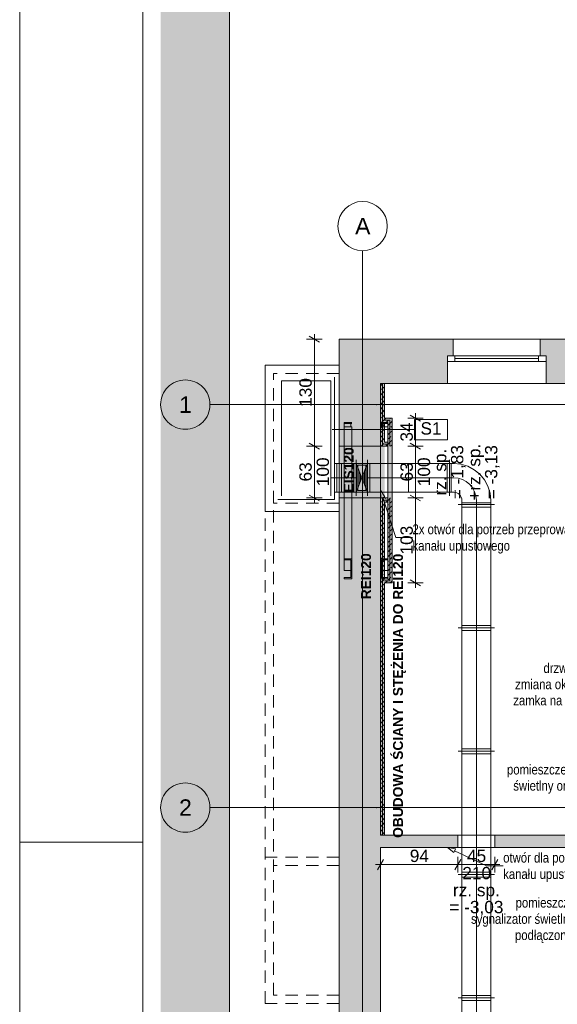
# Paper-space layout 'A-29. RZUT - PIĘTRO -1' of a CAD drawing. Header units: millimetres. Extents: x 0 to 950, y 0 to 750.
# Tile 6 of 28: x 0 to 131, y 258 to 497. Entities that reach past the tile are written whole.
import ezdxf
from ezdxf.xclip import XClip

# ---------------------------------------------------------------- set-up
doc = ezdxf.new("R2010")
doc.units = ezdxf.units.MM
doc.header["$MEASUREMENT"] = 0
doc.header["$XCLIPFRAME"] = 0
for name, pattern in [('ACAD_ISO02W100', [15, 12, -3]), ('DASHDOT', [254, 127, -63.5, 0, -63.5]), ('DASHDOTX2', [1000, 500, -250, 0, -250]), ('Przer. długie kreski', [2.5, 1.5, -1]), ('PRZERYWANA_DU_A', [550, 350, -200])]:
    doc.linetypes.add(name, pattern=pattern)
for name, color, linetype, lineweight in [('0_Nr_pióra__2', 8, 'Continuous', 13), ('A_Arkusz_Nr_pióra__1', 7, 'Continuous', 20), ('A_wymiary_Nr_pióra__1', 7, 'Continuous', 20), ('A_wymiary_Nr_pióra__2', 8, 'Continuous', 13), ('A_ściany proj_Nr_pióra__1', 7, 'Continuous', 20), ('A_ściany proj_Nr_pióra__2', 8, 'Continuous', 13), ('A_ściany_Nr_pióra__1', 7, 'Continuous', 20)]:
    doc.layers.add(name, color=color, linetype=linetype, lineweight=lineweight)
for name, color, linetype, lineweight, true_color in [('A_Arkusz_Nr_pióra__237', 7, 'Continuous', 5, 0x343434), ('A_konstrukcja stalowa_Nr_pióra__10', 7, 'Continuous', 13, 0x4b4b4b), ('A_konstrukcja stalowa_Nr_pióra__20', 252, 'Continuous', 5, 0x696969), ('A_opis ścian_Nr_pióra__19', 7, 'Continuous', 5, 0x191919), ('A_opis_Nr_pióra__10', 7, 'Continuous', 13, 0x4b4b4b), ('A_opis_Nr_pióra__255', 7, 'Continuous', 15, 0x242424), ('A_opis_Nr_pióra__8', 7, 'Continuous', 13, 0x4c4c4c), ('A_osie_Nr_pióra__16', 7, 'Continuous', 5, 0x0f0f0f), ('A_osie_Nr_pióra__76', 7, 'Continuous', 5, 0x2d2d2d), ('A_ppoż proj_Nr_pióra__8', 7, 'Continuous', 13, 0x4c4c4c), ('A_sanitarne_Nr_pióra__6', 7, 'Continuous', 13, 0xa9a9a9), ('A_ściany proj_Nr_pióra__10', 7, 'Continuous', 13, 0x4b4b4b), ('A_ściany proj_Nr_pióra__26', 7, 'Continuous', 5, 0x0f0f0f), ('A_ściany_Nr_pióra__10', 7, 'Continuous', 13, 0x4b4b4b), ('Okna Archicada_Nr_pióra__19', 7, 'Continuous', 5, 0x191919)]:
    doc.layers.add(name, color=color, linetype=linetype, lineweight=lineweight, true_color=true_color)
for name, color, linetype in [('A_konstrukcja stalowa', 7, 'Continuous'), ('A_podrys', 7, 'Continuous'), ('A_ppoż proj', 7, 'Continuous'), ('A_ściany', 7, 'Continuous'), ('A_ściany proj', 7, 'Continuous')]:
    doc.layers.add(name, color=color, linetype=linetype)
doc.styles.add('STYL_AUTOMATYCZNY_1', font='arial.ttf')
doc.styles.add('STYL_AUTOMATYCZNY_2', font='ARIALN.TTF')
doc.styles.add('STYL_AUTOMATYCZNY_3', font='arial.ttf')
doc.styles.add('STYL_AUTOMATYCZNY_5', font='arial.ttf')
pattern_1 = [(45, (-3203.2107, -656.723), (-3.232892, 3.232892), []), (45, (-3204.2883, -655.645), (-3.232892, 3.232892), [])]
pattern_2 = [(45, (-3203.2107, -656.7228), (-1.1404925, 1.1404925), []), (45, (-3202.0702, -656.7228), (-1.1404925, 1.1404925), [0.80646, -0.40322])]

# ---------------------------------------------------------------- blocks, each defined once
blk = doc.blocks.new('Rysunek_2_2', base_point=(-3203.21, -656.72))
at = {"linetype": 'Continuous', "lineweight": 0, "true_color": 0x484848}
blk.add_hatch(color=251, dxfattribs=at).paths.add_polyline_path([(51.04, 519.05), (34.27, 519.05), (34.27, 101.43), (51.04, 101.43)])
at = {"layer": 'A_konstrukcja stalowa', "linetype": 'Continuous', "lineweight": 0, "true_color": 0x4b4b4b}
h = blk.add_hatch(dxfattribs=at)
h.set_pattern_fill('steel_0002', color=251, style=0, pattern_type=2)
h.set_pattern_definition(pattern_1)
h.paths.add_polyline_path([(78.93, 361.1), (80.73, 361.1), (80.73, 365.9), (78.93, 365.9), (78.93, 365.65), (80.48, 365.65), (80.48, 361.35), (78.93, 361.35)])
h = blk.add_hatch(dxfattribs=at)
h.set_pattern_fill('steel_0002', color=251, style=0, pattern_type=2)
h.set_pattern_definition(pattern_1)
h.paths.add_polyline_path([(89.53, 361.1), (89.53, 361.35), (87.98, 361.35), (87.98, 365.65), (89.53, 365.65), (89.53, 365.9), (87.73, 365.9), (87.73, 361.1)])
at = {"layer": 'A_ppoż proj', "linetype": 'Continuous', "lineweight": 0, "true_color": 0x121212}
h = blk.add_hatch(color=250, dxfattribs=at)
h.paths.add_polyline_path([(87.73, 393.33), (77.64, 393.33), (77.64, 380.73), (87.73, 380.73), (87.73, 298.75), (88.73, 298.75), (88.73, 360.1), (90.53, 360.1), (90.53, 380.73), (88.73, 380.73), (88.73, 393.33), (89.53, 393.33), (90.53, 393.33), (90.53, 400.12), (88.73, 400.12), (88.73, 408.53), (87.73, 408.53)])
h.paths.add_polyline_path([(88.73, 379.73), (89.53, 379.73), (89.53, 361.1), (88.73, 361.1)], flags=0)
h.paths.add_polyline_path([(88.73, 399.12), (89.53, 399.12), (89.53, 394.33), (88.73, 394.33)], flags=0)
at = {"layer": 'A_ppoż proj', "linetype": 'Continuous', "lineweight": 0, "true_color": 0x161616}
blk.add_hatch(color=250, dxfattribs=at).paths.add_polyline_path([(89.53, 393.33), (89.53, 380.73), (90.53, 380.73), (90.53, 393.33)])
at = {"layer": 'A_ściany', "linetype": 'Continuous', "lineweight": 0, "true_color": 0x000000}
for points in [[(77.64, 419.33), (77.64, 393.33), (85.13, 393.33), (87.73, 393.33), (87.73, 408.53)], [(103.98, 408.53), (103.98, 415.33), (105.38, 415.33), (105.38, 419.33), (77.64, 419.33), (87.73, 408.53)], [(170.18, 408.53), (170.18, 415.33), (171.58, 415.33), (171.58, 419.33), (126.58, 419.33), (126.58, 415.33), (127.98, 415.33), (127.98, 408.53)], [(77.64, 164.4), (87.73, 164.4), (87.73, 380.73), (85.13, 380.73), (77.64, 380.73)], [(87.73, 298.75), (87.73, 295.75), (106.55, 295.75), (106.55, 298.35), (106.55, 298.75)], [(115.55, 298.75), (115.55, 298.35), (115.55, 295.75), (183.63, 295.75), (183.63, 298.75)]]:
    blk.add_hatch(color=18, dxfattribs=at).paths.add_polyline_path(points)
at = {"layer": 'A_ściany proj', "linetype": 'Continuous', "lineweight": 0, "true_color": 0x4b4b4b}
h = blk.add_hatch(dxfattribs=at)
h.set_pattern_fill('FP_65_0002', color=251, style=0, pattern_type=2)
h.set_pattern_definition(pattern_2)
h.paths.add_polyline_path([(87.73, 408.53), (87.73, 393.33), (88.23, 393.33), (88.23, 408.53)])
h = blk.add_hatch(dxfattribs=at)
h.set_pattern_fill('FP_65_0002', color=251, style=0, pattern_type=2)
h.set_pattern_definition(pattern_2)
h.paths.add_polyline_path([(88.73, 399.62), (88.73, 408.53), (88.23, 408.53), (88.23, 399.62)])
h = blk.add_hatch(dxfattribs=at)
h.set_pattern_fill('FP_65_0002', color=251, style=0, pattern_type=2)
h.set_pattern_definition(pattern_2)
h.paths.add_polyline_path([(90.53, 400.12), (88.73, 400.12), (88.73, 399.62), (90.03, 399.62)])
h = blk.add_hatch(dxfattribs=at)
h.set_pattern_fill('FP_65_0002', color=251, style=0, pattern_type=2)
h.set_pattern_definition(pattern_2)
h.paths.add_polyline_path([(90.53, 393.33), (90.53, 400.12), (90.03, 399.62), (90.03, 393.33)])
h = blk.add_hatch(dxfattribs=at)
h.set_pattern_fill('FP_65_0002', color=251, style=0, pattern_type=2)
h.set_pattern_definition(pattern_2)
h.paths.add_polyline_path([(88.23, 399.62), (88.23, 399.12), (88.73, 399.12), (88.73, 399.62)])
h = blk.add_hatch(dxfattribs=at)
h.set_pattern_fill('FP_65_0002', color=251, style=0, pattern_type=2)
h.set_pattern_definition(pattern_2)
h.paths.add_polyline_path([(88.23, 399.12), (88.23, 393.83), (88.73, 393.83), (88.73, 399.12)])
h = blk.add_hatch(dxfattribs=at)
h.set_pattern_fill('FP_65_0002', color=251, style=0, pattern_type=2)
h.set_pattern_definition(pattern_2)
h.paths.add_polyline_path([(88.73, 399.12), (89.53, 399.12), (90.03, 399.62), (88.73, 399.62)])
h = blk.add_hatch(dxfattribs=at)
h.set_pattern_fill('FP_65_0002', color=251, style=0, pattern_type=2)
h.set_pattern_definition(pattern_2)
h.paths.add_polyline_path([(90.03, 393.83), (90.03, 399.62), (89.53, 399.12), (89.53, 393.83)])
h = blk.add_hatch(dxfattribs=at)
h.set_pattern_fill('FP_65_0002', color=251, style=0, pattern_type=2)
h.set_pattern_definition(pattern_2)
h.paths.add_polyline_path([(88.23, 393.83), (88.23, 393.33), (88.73, 393.33), (88.73, 393.83)])
h = blk.add_hatch(dxfattribs=at)
h.set_pattern_fill('FP_65_0002', color=251, style=0, pattern_type=2)
h.set_pattern_definition(pattern_2)
h.paths.add_polyline_path([(89.53, 394.33), (88.73, 394.33), (88.73, 393.83), (89.53, 393.83)])
h = blk.add_hatch(dxfattribs=at)
h.set_pattern_fill('FP_65_0002', color=251, style=0, pattern_type=2)
h.set_pattern_definition(pattern_2)
h.paths.add_polyline_path([(88.73, 393.33), (89.53, 393.33), (89.53, 393.83), (88.73, 393.83)])
h = blk.add_hatch(dxfattribs=at)
h.set_pattern_fill('FP_65_0002', color=251, style=0, pattern_type=2)
h.set_pattern_definition(pattern_2)
h.paths.add_polyline_path([(89.53, 393.83), (89.53, 393.33), (90.03, 393.33), (90.03, 393.83)])
h = blk.add_hatch(dxfattribs=at)
h.set_pattern_fill('FP_65_0002', color=251, style=0, pattern_type=2)
h.set_pattern_definition(pattern_2)
h.paths.add_polyline_path([(87.73, 380.73), (87.73, 298.75), (88.23, 298.75), (88.23, 380.73)])
h = blk.add_hatch(dxfattribs=at)
h.set_pattern_fill('FP_65_0002', color=251, style=0, pattern_type=2)
h.set_pattern_definition(pattern_2)
h.paths.add_polyline_path([(88.73, 380.23), (88.73, 380.73), (88.23, 380.73), (88.23, 380.23)])
h = blk.add_hatch(dxfattribs=at)
h.set_pattern_fill('FP_65_0002', color=251, style=0, pattern_type=2)
h.set_pattern_definition(pattern_2)
h.paths.add_polyline_path([(88.23, 380.23), (88.23, 379.73), (88.73, 379.73), (88.73, 380.23)])
h = blk.add_hatch(dxfattribs=at)
h.set_pattern_fill('FP_65_0002', color=251, style=0, pattern_type=2)
h.set_pattern_definition(pattern_2)
h.paths.add_polyline_path([(88.23, 379.73), (88.23, 360.6), (88.73, 360.6), (88.73, 379.73)])
h = blk.add_hatch(dxfattribs=at)
h.set_pattern_fill('FP_65_0002', color=251, style=0, pattern_type=2)
h.set_pattern_definition(pattern_2)
h.paths.add_polyline_path([(89.53, 380.73), (88.73, 380.73), (88.73, 380.23), (89.53, 380.23)])
h = blk.add_hatch(dxfattribs=at)
h.set_pattern_fill('FP_65_0002', color=251, style=0, pattern_type=2)
h.set_pattern_definition(pattern_2)
h.paths.add_polyline_path([(88.73, 379.73), (89.53, 379.73), (89.53, 380.23), (88.73, 380.23)])
h = blk.add_hatch(dxfattribs=at)
h.set_pattern_fill('FP_65_0002', color=251, style=0, pattern_type=2)
h.set_pattern_definition(pattern_2)
h.paths.add_polyline_path([(90.03, 380.23), (90.03, 380.73), (89.53, 380.73), (89.53, 380.23)])
h = blk.add_hatch(dxfattribs=at)
h.set_pattern_fill('FP_65_0002', color=251, style=0, pattern_type=2)
h.set_pattern_definition(pattern_2)
h.paths.add_polyline_path([(89.53, 380.23), (89.53, 379.73), (90.03, 379.73), (90.03, 380.23)])
h = blk.add_hatch(dxfattribs=at)
h.set_pattern_fill('FP_65_0002', color=251, style=0, pattern_type=2)
h.set_pattern_definition(pattern_2)
h.paths.add_polyline_path([(89.53, 379.73), (89.53, 361.1), (90.03, 360.6), (90.03, 379.73)])
h = blk.add_hatch(dxfattribs=at)
h.set_pattern_fill('FP_65_0002', color=251, style=0, pattern_type=2)
h.set_pattern_definition(pattern_2)
h.paths.add_polyline_path([(90.53, 360.1), (90.53, 380.73), (90.03, 380.73), (90.03, 360.6)])
h = blk.add_hatch(dxfattribs=at)
h.set_pattern_fill('FP_65_0002', color=251, style=0, pattern_type=2)
h.set_pattern_definition(pattern_2)
h.paths.add_polyline_path([(88.23, 360.6), (88.23, 360.1), (88.73, 360.1), (88.73, 360.6)])
h = blk.add_hatch(dxfattribs=at)
h.set_pattern_fill('FP_65_0002', color=251, style=0, pattern_type=2)
h.set_pattern_definition(pattern_2)
h.paths.add_polyline_path([(88.23, 360.1), (88.23, 298.75), (88.73, 298.75), (88.73, 360.1)])
h = blk.add_hatch(dxfattribs=at)
h.set_pattern_fill('FP_65_0002', color=251, style=0, pattern_type=2)
h.set_pattern_definition(pattern_2)
h.paths.add_polyline_path([(89.53, 361.1), (88.73, 361.1), (88.73, 360.6), (90.03, 360.6)])
h = blk.add_hatch(dxfattribs=at)
h.set_pattern_fill('FP_65_0002', color=251, style=0, pattern_type=2)
h.set_pattern_definition(pattern_2)
h.paths.add_polyline_path([(88.73, 360.1), (90.53, 360.1), (90.03, 360.6), (88.73, 360.6)])
at = {"layer": '0_Nr_pióra__2', "color": 8, "linetype": 'PRZERYWANA_DU_A', "lineweight": 13, "ltscale": 2, "flags": 128}
blk.add_lwpolyline([(51.04, 519.05), (51.04, 101.43)], dxfattribs=at)
at = {"layer": 'A_konstrukcja stalowa_Nr_pióra__10', "color": 251, "linetype": 'Continuous', "lineweight": 13, "ltscale": 2, "true_color": 0x4b4b4b, "flags": 128}
for points in [[(78.93, 361.1), (80.73, 361.1), (80.73, 365.9), (78.93, 365.9), (78.93, 365.65), (80.48, 365.65), (80.48, 361.35), (78.93, 361.35)], [(89.53, 361.1), (87.73, 361.1), (87.73, 365.9), (89.53, 365.9), (89.53, 365.65), (87.98, 365.65), (87.98, 361.35), (89.53, 361.35)]]:
    blk.add_lwpolyline(points, close=True, dxfattribs=at)
at = {"layer": 'A_konstrukcja stalowa_Nr_pióra__20', "color": 251, "linetype": 'Continuous', "lineweight": 5, "ltscale": 2, "true_color": 0x696969}
for p, q in [((78.93, 398.02), (78.93, 399.12)), ((78.93, 399.12), (80.73, 399.12)), ((78.93, 398.83), (80.73, 398.83)), ((78.93, 363.09), (78.93, 398.02)), ((78.93, 398.02), (80.73, 398.02)), ((80.48, 399.12), (80.48, 398.02)), ((80.73, 363.09), (80.73, 398.02)), ((89.53, 399.12), (87.73, 399.12)), ((89.53, 398.83), (87.73, 398.83)), ((89.53, 398.02), (87.73, 398.02)), ((87.98, 399.12), (87.98, 398.02)), ((89.53, 398.02), (89.53, 399.12)), ((89.53, 363.09), (89.53, 398.02)), ((80.73, 363.09), (78.93, 363.09)), ((87.73, 363.09), (89.53, 363.09))]:
    blk.add_line(p, q, dxfattribs=at)
at = {"layer": 'A_opis ścian_Nr_pióra__19', "color": 250, "linetype": 'Continuous', "lineweight": 5, "ltscale": 2, "true_color": 0x191919}
for p, q in [((104.01, 399.83), (96.01, 399.83)), ((96.01, 399.83), (96.01, 394.88)), ((104.01, 394.88), (104.01, 399.83)), ((96.01, 397.37), (76.01, 397.37)), ((96.01, 394.88), (104.01, 394.88))]:
    blk.add_line(p, q, dxfattribs=at)
at = {"layer": 'A_opis_Nr_pióra__255', "color": 250, "linetype": 'Continuous', "lineweight": 15, "ltscale": 2, "true_color": 0x242424}
for p, q in [((87.73, 382.62), (88.79, 381)), ((87.73, 382.62), (87.84, 380.69)), ((88.79, 381), (87.84, 380.69)), ((88.31, 380.85), (91.49, 371.1)), ((91.49, 371.1), (95.51, 371.1)), ((104.05, 295.75), (105.95, 295.4)), ((104.05, 295.75), (105.52, 294.49)), ((105.95, 295.4), (105.52, 294.49)), ((105.74, 294.95), (113.54, 291.24)), ((113.54, 291.24), (117.56, 291.24))]:
    blk.add_line(p, q, dxfattribs=at)
at = {"layer": 'A_osie_Nr_pióra__16', "color": 250, "linetype": 'DASHDOTX2', "lineweight": 5, "ltscale": 2, "true_color": 0x0f0f0f}
for p, q in [((83.38, 365.07), (83.38, 440.84)), ((86.77, 403.43), (46.27, 403.43)), ((535.17, 403.43), (86.77, 403.43)), ((86.77, 403.43), (86.77, 403.43)), ((83.38, 365.07), (83.38, 101.43)), ((86.77, 305.43), (46.27, 305.43)), ((535.17, 305.43), (86.77, 305.43)), ((86.77, 305.43), (86.77, 305.43))]:
    blk.add_line(p, q, dxfattribs=at)
for p in [(86.77, 403.43), (83.38, 365.07), (83.38, 365.07), (86.77, 305.43)]:
    blk.add_point(p, dxfattribs=at)
at = {"layer": 'A_osie_Nr_pióra__76', "color": 250, "linetype": 'Continuous', "lineweight": 5, "ltscale": 2, "true_color": 0x2d2d2d}
for centre in [(83.38, 446.84), (40.27, 403.43), (40.27, 305.43)]:
    blk.add_circle(centre, 6, dxfattribs=at)
at = {"layer": 'A_sanitarne_Nr_pióra__6', "color": 253, "linetype": 'Continuous', "lineweight": 13, "ltscale": 2, "true_color": 0xa9a9a9}
for p, q in [((76.58, 410.13), (76.58, 410.13)), ((76.58, 410.13), (76.58, 380.33)), ((63.68, 409.23), (63.68, 381.23)), ((63.68, 409.23), (75.68, 409.23)), ((75.68, 381.23), (75.68, 409.23)), ((76.58, 389.13), (105.54, 389.13)), ((77.08, 389.13), (77.08, 382.13)), ((77.68, 390.03), (77.68, 381.23)), ((77.68, 390.03), (77.68, 381.23)), ((78.28, 389.13), (78.28, 382.13)), ((81.24, 389.13), (81.24, 382.13)), ((81.84, 390.03), (81.84, 381.23)), ((81.84, 390.03), (81.84, 381.23)), ((84.54, 389.13), (81.84, 382.13)), ((81.84, 389.13), (84.54, 382.13)), ((81.92, 388.92), (81.92, 382.33)), ((84.19, 388.73), (82.19, 388.73)), ((82.19, 388.73), (82.19, 382.53)), ((82.23, 388.1), (82.23, 383.16)), ((84.14, 388.1), (84.14, 383.16)), ((84.19, 382.53), (84.19, 388.73)), ((84.46, 388.92), (84.46, 382.33)), ((84.54, 381.23), (84.54, 390.03)), ((85.14, 382.13), (85.14, 389.13)), ((94.54, 389.13), (94.54, 382.13)), ((103.94, 382.13), (103.94, 389.13)), ((104.54, 390.03), (104.54, 381.23)), ((104.94, 389.13), (104.94, 382.13)), ((82.55, 387.27), (82.55, 383.98)), ((82.87, 386.45), (82.87, 384.8)), ((83.5, 386.45), (83.5, 384.8)), ((83.82, 387.27), (83.82, 383.98)), ((105.54, 382.13), (76.58, 382.13)), ((82.19, 382.53), (84.19, 382.53)), ((76.58, 380.33), (62.78, 380.33)), ((76.58, 380.33), (76.58, 380.33)), ((115.44, 379.13), (106.64, 379.13)), ((107.54, 380.13), (107.54, 250.29)), ((114.54, 379.53), (107.54, 379.53)), ((114.54, 378.53), (107.54, 378.53)), ((114.54, 250.29), (114.54, 380.13)), ((114.54, 349.73), (107.54, 349.73)), ((115.44, 349.13), (106.64, 349.13)), ((114.54, 348.53), (107.54, 348.53)), ((115.44, 319.13), (106.64, 319.13)), ((114.54, 319.73), (107.54, 319.73)), ((114.54, 318.53), (107.54, 318.53)), ((115.44, 289.13), (106.64, 289.13)), ((114.54, 289.73), (107.54, 289.73)), ((114.54, 288.53), (107.54, 288.53)), ((115.44, 259.13), (106.64, 259.13)), ((114.54, 259.73), (107.54, 259.73)), ((114.54, 258.53), (107.54, 258.53))]:
    blk.add_line(p, q, dxfattribs=at)
at = {"layer": 'A_sanitarne_Nr_pióra__6', "color": 253, "linetype": 'DASHDOT', "lineweight": 13, "ltscale": 2, "true_color": 0xa9a9a9}
for p, q in [((75.68, 385.63), (76.58, 385.63)), ((76.58, 385.63), (81.84, 385.63)), ((84.54, 385.63), (105.54, 385.63)), ((111.04, 380.13), (111.04, 250.29))]:
    blk.add_line(p, q, dxfattribs=at)
at = {"layer": 'A_sanitarne_Nr_pióra__6', "color": 253, "linetype": 'Continuous', "lineweight": 13, "ltscale": 2, "true_color": 0xa9a9a9, "flags": 128}
for points in [[(105.54, 389.13), (107.29, 388.95), (108.98, 388.44), (110.54, 387.61), (111.9, 386.49), (113.02, 385.13), (113.85, 383.57), (114.36, 381.88), (114.54, 380.13)], [(105.54, 389.13), (107.29, 388.95), (108.98, 388.44), (110.54, 387.61), (111.9, 386.49), (113.02, 385.13), (113.85, 383.57), (114.36, 381.88), (114.54, 380.13)], [(105.54, 382.13), (105.93, 382.09), (106.3, 381.97), (106.65, 381.79), (106.95, 381.54), (107.2, 381.24), (107.38, 380.89), (107.5, 380.52), (107.54, 380.13)], [(105.54, 382.13), (105.93, 382.09), (106.3, 381.97), (106.65, 381.79), (106.95, 381.54), (107.2, 381.24), (107.38, 380.89), (107.5, 380.52), (107.54, 380.13)], [(105.54, 382.13), (105.93, 382.09), (106.3, 381.97), (106.65, 381.79), (106.95, 381.54), (107.2, 381.24), (107.38, 380.89), (107.5, 380.52), (107.54, 380.13)]]:
    blk.add_lwpolyline(points, dxfattribs=at)
at = {"layer": 'A_sanitarne_Nr_pióra__6', "color": 253, "linetype": 'DASHDOT', "lineweight": 13, "ltscale": 2, "true_color": 0xa9a9a9, "flags": 128}
blk.add_lwpolyline([(105.54, 385.63), (106.61, 385.52), (107.64, 385.21), (108.59, 384.7), (109.43, 384.02), (110.11, 383.18), (110.62, 382.23), (110.93, 381.2), (111.04, 380.13)], dxfattribs=at)
at = {"layer": 'A_wymiary_Nr_pióra__1', "color": 7, "linetype": 'Continuous', "lineweight": 20, "ltscale": 2}
for p, q in [((72.89, 418.61), (70.39, 420.05)), ((97.47, 399.4), (94.97, 400.85)), ((70.39, 394.05), (72.89, 392.61)), ((94.97, 394.05), (97.47, 392.61)), ((70.39, 381.45), (72.89, 380.01)), ((94.97, 381.45), (97.47, 380.01)), ((94.97, 360.82), (97.47, 359.38)), ((88.46, 292.8), (87.01, 290.3)), ((107.27, 292.8), (105.83, 290.3)), ((114.83, 290.3), (116.27, 292.8))]:
    blk.add_line(p, q, dxfattribs=at)
at = {"layer": 'A_wymiary_Nr_pióra__2', "color": 8, "linetype": 'Continuous', "lineweight": 13, "ltscale": 2}
for p, q in [((73.51, 419.33), (69.76, 419.33)), ((71.64, 419.33), (71.64, 420.55)), ((71.64, 393.33), (71.64, 419.33)), ((98.1, 400.12), (94.35, 400.12)), ((96.22, 400.12), (96.22, 401.35)), ((96.22, 393.33), (96.22, 400.12)), ((73.51, 393.33), (69.76, 393.33)), ((71.64, 380.73), (71.64, 393.33)), ((98.1, 393.33), (94.35, 393.33)), ((96.22, 380.73), (96.22, 393.33)), ((73.51, 380.73), (69.76, 380.73)), ((71.64, 379.5), (71.64, 380.73)), ((98.1, 380.73), (94.35, 380.73)), ((96.22, 360.1), (96.22, 380.73)), ((98.1, 360.1), (94.35, 360.1)), ((96.22, 358.88), (96.22, 360.1)), ((87.73, 289.68), (87.73, 293.43)), ((106.55, 289.68), (106.55, 293.43)), ((115.55, 289.68), (115.55, 293.43)), ((86.51, 291.55), (87.73, 291.55)), ((87.73, 291.55), (106.55, 291.55)), ((106.55, 291.55), (115.55, 291.55)), ((115.55, 291.55), (116.77, 291.55))]:
    blk.add_line(p, q, dxfattribs=at)
at = {"layer": 'A_ściany proj_Nr_pióra__1', "color": 7, "linetype": 'Continuous', "lineweight": 20, "ltscale": 2, "flags": 128}
for points in [[(87.73, 408.53), (87.73, 393.33)], [(88.73, 400.12), (88.73, 408.53)], [(90.53, 400.12), (88.73, 400.12)], [(90.53, 393.33), (90.53, 400.12)], [(88.73, 394.33), (88.73, 399.12)], [(88.73, 399.12), (89.53, 399.12)], [(89.53, 399.12), (89.53, 394.33)], [(89.53, 394.33), (88.73, 394.33)], [(88.73, 393.33), (89.53, 393.33)], [(87.73, 380.73), (87.73, 298.75)], [(89.53, 380.73), (88.73, 380.73)], [(88.73, 361.1), (88.73, 379.73)], [(88.73, 379.73), (89.53, 379.73)], [(89.53, 379.73), (89.53, 361.1)], [(90.53, 360.1), (90.53, 380.73)], [(89.53, 361.1), (88.73, 361.1)], [(88.73, 298.75), (88.73, 360.1)], [(88.73, 360.1), (90.53, 360.1)]]:
    blk.add_lwpolyline(points, dxfattribs=at)
at = {"layer": 'A_ściany proj_Nr_pióra__10', "color": 251, "linetype": 'Continuous', "lineweight": 13, "ltscale": 2, "true_color": 0x4b4b4b}
for p, q in [((88.23, 408.53), (88.23, 399.62)), ((88.23, 399.62), (88.23, 408.53)), ((88.23, 399.62), (88.23, 393.83)), ((88.23, 393.83), (88.23, 399.62)), ((90.03, 399.62), (88.73, 399.62)), ((88.73, 399.62), (90.03, 399.62)), ((90.03, 399.62), (90.03, 393.83)), ((90.03, 393.83), (90.03, 399.62)), ((88.23, 393.83), (88.23, 393.33)), ((88.23, 393.33), (88.23, 393.83)), ((89.53, 393.83), (88.73, 393.83)), ((88.73, 393.83), (89.53, 393.83)), ((90.03, 393.83), (90.03, 393.33)), ((90.03, 393.33), (90.03, 393.83)), ((88.23, 380.73), (88.23, 380.23)), ((88.23, 380.23), (88.23, 380.73)), ((88.23, 380.23), (88.23, 360.6)), ((88.23, 360.6), (88.23, 380.23)), ((89.53, 380.23), (88.73, 380.23)), ((88.73, 380.23), (89.53, 380.23)), ((90.03, 380.73), (90.03, 380.23)), ((90.03, 380.23), (90.03, 380.73)), ((90.03, 380.23), (90.03, 360.6)), ((90.03, 360.6), (90.03, 380.23)), ((88.23, 360.6), (88.23, 298.75)), ((88.23, 298.75), (88.23, 360.6)), ((90.03, 360.6), (88.73, 360.6)), ((88.73, 360.6), (90.03, 360.6))]:
    blk.add_line(p, q, dxfattribs=at)
at = {"layer": 'A_ściany proj_Nr_pióra__2', "color": 8, "linetype": 'Continuous', "lineweight": 13, "ltscale": 2, "flags": 128}
for points in [[(88.23, 408.53), (87.73, 408.53)], [(88.73, 408.53), (88.23, 408.53)], [(88.23, 393.33), (87.73, 393.33)], [(88.73, 393.33), (88.23, 393.33)], [(88.23, 380.73), (87.73, 380.73)], [(88.73, 380.73), (88.23, 380.73)], [(88.23, 298.75), (87.73, 298.75)], [(88.73, 298.75), (88.23, 298.75)]]:
    blk.add_lwpolyline(points, dxfattribs=at)
at = {"layer": 'A_ściany proj_Nr_pióra__26', "color": 250, "linetype": 'ACAD_ISO02W100', "lineweight": 5, "ltscale": 2, "true_color": 0x0f0f0f, "flags": 128}
for points in [[(89.53, 393.33), (89.53, 380.73)], [(90.53, 380.73), (90.53, 393.33)]]:
    blk.add_lwpolyline(points, dxfattribs=at)
at = {"layer": 'A_ściany_Nr_pióra__1', "color": 7, "linetype": 'Continuous', "lineweight": 20, "ltscale": 2}
for p, q in [((105.38, 419.33), (105.38, 415.33)), ((126.58, 419.33), (126.58, 415.33)), ((105.38, 415.33), (103.98, 415.33)), ((103.98, 415.33), (103.98, 408.53)), ((126.58, 415.33), (127.98, 415.33)), ((127.98, 415.33), (127.98, 408.53)), ((85.13, 393.33), (77.64, 393.33)), ((85.13, 393.33), (87.73, 393.33)), ((85.13, 380.73), (77.64, 380.73)), ((85.13, 380.73), (87.73, 380.73)), ((106.55, 298.35), (106.55, 298.75)), ((106.55, 298.35), (106.55, 295.75)), ((115.55, 298.35), (115.55, 298.75)), ((115.55, 298.35), (115.55, 295.75))]:
    blk.add_line(p, q, dxfattribs=at)
at = {"layer": 'A_ściany_Nr_pióra__1', "color": 7, "linetype": 'Continuous', "lineweight": 20, "ltscale": 2, "flags": 128}
for points in [[(77.64, 419.33), (77.64, 393.33)], [(105.38, 419.33), (77.64, 419.33)], [(171.58, 419.33), (126.58, 419.33)], [(87.73, 393.33), (87.73, 408.53)], [(87.73, 408.53), (103.98, 408.53)], [(127.98, 408.53), (170.18, 408.53)], [(77.64, 380.73), (77.64, 164.4)], [(87.73, 298.75), (87.73, 380.73)], [(106.55, 298.75), (87.73, 298.75)], [(183.63, 298.75), (115.55, 298.75)], [(87.73, 235.29), (87.73, 295.75)], [(87.73, 295.75), (106.55, 295.75)], [(115.55, 295.75), (176.03, 295.75)]]:
    blk.add_lwpolyline(points, dxfattribs=at)
at = {"layer": 'A_ściany_Nr_pióra__10', "color": 251, "linetype": 'Continuous', "lineweight": 13, "ltscale": 2, "true_color": 0x4b4b4b}
for p, q in [((77.64, 413.03), (59.72, 413.03)), ((59.72, 377.43), (59.72, 413.03)), ((77.64, 377.43), (59.72, 377.43))]:
    blk.add_line(p, q, dxfattribs=at)
at = {"layer": 'A_ściany_Nr_pióra__10', "color": 251, "linetype": 'Przer. długie kreski', "lineweight": 13, "ltscale": 2, "true_color": 0x4b4b4b}
for p, q in [((77.64, 411.03), (61.72, 411.03)), ((61.72, 379.43), (61.72, 411.03)), ((61.72, 259.77), (61.72, 379.43)), ((77.64, 379.43), (61.72, 379.43)), ((59.72, 257.77), (59.72, 377.43)), ((77.64, 293.37), (59.72, 293.37)), ((77.64, 291.37), (61.72, 291.37)), ((77.64, 259.77), (61.72, 259.77)), ((77.64, 257.77), (59.72, 257.77))]:
    blk.add_line(p, q, dxfattribs=at)
at = {"layer": 'Okna Archicada_Nr_pióra__19', "color": 250, "linetype": 'Continuous', "lineweight": 5, "ltscale": 2, "true_color": 0x191919}
for p, q in [((103.98, 419.33), (127.98, 419.33)), ((103.98, 415.33), (127.98, 415.33)), ((103.98, 415.33), (103.98, 413.93)), ((105.78, 415.33), (105.78, 413.93)), ((105.78, 414.63), (126.18, 414.63)), ((126.18, 415.33), (126.18, 413.93)), ((127.98, 415.33), (127.98, 413.93)), ((103.98, 413.93), (127.98, 413.93)), ((103.98, 408.53), (127.98, 408.53)), ((85.13, 393.33), (77.64, 393.33)), ((77.64, 380.73), (77.64, 393.33)), ((85.13, 393.33), (87.73, 393.33)), ((87.73, 380.73), (87.73, 393.33)), ((85.13, 380.73), (77.64, 380.73)), ((85.13, 380.73), (87.73, 380.73)), ((106.55, 298.35), (106.55, 298.75)), ((106.55, 298.75), (115.55, 298.75)), ((106.55, 298.35), (106.55, 295.75)), ((115.55, 298.35), (115.55, 298.75)), ((115.55, 298.35), (115.55, 295.75)), ((106.55, 295.75), (115.55, 295.75))]:
    blk.add_line(p, q, dxfattribs=at)
at = {"layer": 'A_opis ścian_Nr_pióra__19', "color": 250, "linetype": 'Continuous', "lineweight": 5, "true_color": 0x191919, "insert": (100.01, 399.14), "char_height": 3, "attachment_point": 2, "style": 'STYL_AUTOMATYCZNY_1'}
blk.add_mtext('\\A1;{\\pqc;\\fArial|b0|i0|c238|p0;\\W1.000000;S1}', dxfattribs=at)
at = {"layer": 'A_opis_Nr_pióra__10', "color": 251, "linetype": 'Continuous', "lineweight": 13, "true_color": 0x4b4b4b, "char_height": 2.4, "attachment_point": 6, "style": 'STYL_AUTOMATYCZNY_2'}
for s, insert, width, line_spacing_factor in [('\\A1;{\\pqr;\\fArial Narrow|b0|i0|c238|p0;\\W1.000000;drzwi istniejące, do doposażenia: dodanie samozamykacza, zmiana okuć wewnętrznych na dźwignię antypaniczną (i wymiana zamka na dostowany do dźwigni antypanicznej), zewnętrznych na gałkę uniemożliwiającą dostęp osób niepowołanych}', (200.25, 333.09), 80.7811, 0.98319), ('\\A1;{\\pqr;\\fArial Narrow|b0|i0|c238|p0;\\W1.000000;pomieszczenie doposażyć w sygnalizator świetlny oraz akustyczny podłączony do systemu SSP}', (168.76, 310.38), 55.1337, 0.985535), ('\\A1;{\\pqr;\\fArial Narrow|b0|i0|c238|p0;\\W1.000000;pomieszczenie doposażyć w sygnalizator świetlny oraz akustyczny podłączony do systemu SSP}', (155.43, 278), 48.8348, 0.985535)]:
    blk.add_mtext(s, dxfattribs=dict(at, insert=insert, width=width, line_spacing_factor=line_spacing_factor))
at = {"layer": 'A_opis_Nr_pióra__8', "color": 251, "linetype": 'Continuous', "lineweight": 13, "true_color": 0x4c4c4c, "char_height": 2.4, "attachment_point": 4, "line_spacing_factor": 0.996541, "style": 'STYL_AUTOMATYCZNY_2'}
for s, insert in [('\\A1;{\\pql;\\fArial Narrow|b0|i0|c238|p0;\\W1.000000;2x otwór dla potrzeb przeprowadzenia \\P\\pql;\\fArial Narrow|b0|i0|c238|p0;\\W1.000000;kanału upustowego}', (95.51, 370.76)), ('\\A1;{\\pql;\\fArial Narrow|b0|i0|c238|p0;\\W1.000000;otwór dla potrzeb przeprowadzenia \\P\\pql;\\fArial Narrow|b0|i0|c238|p0;\\W1.000000;kanału upustowego}', (117.56, 290.9))]:
    blk.add_mtext(s, dxfattribs=dict(at, insert=insert))
at = {"layer": 'A_osie_Nr_pióra__76', "color": 250, "linetype": 'Continuous', "lineweight": 5, "true_color": 0x2d2d2d, "char_height": 4, "attachment_point": 1, "style": 'STYL_AUTOMATYCZNY_1'}
for s, insert in [('\\A1;{\\pql;\\pt0;\\fArial|b0|i0|c238|p0;\\W1.000000;A}', (81.55, 448.84)), ('\\A1;{\\pql;\\pt0;\\fArial|b0|i0|c238|p0;\\W1.000000;1}', (38.75, 405.43)), ('\\A1;{\\pql;\\pt0;\\fArial|b0|i0|c238|p0;\\W1.000000;2}', (38.75, 307.43))]:
    blk.add_mtext(s, dxfattribs=dict(at, insert=insert))
at = {"layer": 'A_ppoż proj_Nr_pióra__8', "color": 251, "linetype": 'Continuous', "lineweight": 13, "true_color": 0x4c4c4c, "char_height": 2.4, "attachment_point": 5, "rotation": 90, "style": 'STYL_AUTOMATYCZNY_3'}
for s, insert in [('\\A1;{\\pqc;\\fArial|b1|i0|c238|p0;\\W1.000000;EIS120}', (80.02, 387.56)), ('\\A1;{\\pqc;\\fArial|b1|i0|c238|p0;\\W1.000000;REI120}', (84.22, 361.68)), ('\\A1;{\\pqc;\\fArial|b1|i0|c238|p0;\\W1.000000;OBUDOWA ŚCIANY\\fArial|b1|i0|c238|p0;\\W1.000000; I STĘŻENIA\\fArial|b1|i0|c238|p0;\\W1.000000; DO REI120}', (92.34, 332.61))]:
    blk.add_mtext(s, dxfattribs=dict(at, insert=insert))
at = {"layer": 'A_wymiary_Nr_pióra__1', "color": 7, "linetype": 'Continuous', "lineweight": 20, "char_height": 3, "attachment_point": 7, "rotation": 90, "style": 'STYL_AUTOMATYCZNY_5'}
for s, insert, width in [('\\A1;{\\pql;\\fArial|b0|i0|c238|p0;\\W1.000000;130}', (71.04, 402.89), 6.8645), ('\\A1;{\\pql;\\fArial|b0|i0|c238|p0;\\W1.000000;34}', (95.62, 394.44), 4.5763), ('\\A1;{\\pql;\\fArial|b0|i0|c238|p0;\\W1.000000;63}', (71.04, 384.74), 4.5763), ('\\A1;{\\pql;\\fArial|b0|i0|c238|p0;\\W1.000000;100}', (75.24, 383.59), 6.8645), ('\\A1;{\\pql;\\fArial|b0|i0|c238|p0;\\W1.000000;63}', (95.62, 384.74), 4.5763), ('\\A1;{\\pql;\\fArial|b0|i0|c238|p0;\\W1.000000;100}', (99.82, 383.59), 6.8645), ('\\A1;{\\pql;\\fArial|b0|i0|c238|p0;\\W1.000000;103}', (95.62, 366.98), 6.8645)]:
    blk.add_mtext(s, dxfattribs=dict(at, insert=insert, width=width))
at = {"layer": 'A_wymiary_Nr_pióra__1', "color": 7, "linetype": 'Continuous', "lineweight": 20, "insert": (100.73, 387), "char_height": 3, "width": 14.6801, "attachment_point": 2, "rotation": 90, "line_spacing_factor": 0.826765, "style": 'STYL_AUTOMATYCZNY_5'}
blk.add_mtext('\\A1;{\\pqc;\\fArial|b0|i0|c238|p0;\\W1.000000;rz. sp. = -1,83 +rz. sp. = -3,13}', dxfattribs=at)
at = {"layer": 'A_wymiary_Nr_pióra__1', "color": 7, "linetype": 'Continuous', "lineweight": 20, "char_height": 3, "attachment_point": 7, "style": 'STYL_AUTOMATYCZNY_5'}
for s, insert, width in [('\\A1;{\\pql;\\fArial|b0|i0|c238|p0;\\W1.000000;94}', (94.85, 292.15), 4.5763), ('\\A1;{\\pql;\\fArial|b0|i0|c238|p0;\\W1.000000;45}', (108.76, 292.15), 4.5763), ('\\A1;{\\pql;\\fArial|b0|i0|c238|p0;\\W1.000000;210}', (107.62, 287.95), 6.8645)]:
    blk.add_mtext(s, dxfattribs=dict(at, insert=insert, width=width))
at = {"layer": 'A_wymiary_Nr_pióra__1', "color": 7, "linetype": 'Continuous', "lineweight": 20, "insert": (111.04, 286.86), "char_height": 3, "width": 14.6801, "attachment_point": 2, "line_spacing_factor": 0.825183, "style": 'STYL_AUTOMATYCZNY_5'}
blk.add_mtext('\\A1;{\\pqc;\\fArial|b0|i0|c238|p0;\\W1.000000;rz. sp. = -3,03}', dxfattribs=at)

psp = doc.layouts.new('A-29. RZUT - PIĘTRO -1')

# ---------------------------------------------------------------- linework, layer by layer
at = {"layer": 'A_Arkusz_Nr_pióra__1', "color": 7, "linetype": 'Continuous', "lineweight": 20}
psp.add_line((29.9, 745.1), (29.9, 4.9), dxfattribs=at)
at = {"layer": 'A_Arkusz_Nr_pióra__1', "color": 7, "linetype": 'Continuous', "lineweight": 20, "flags": 128}
psp.add_lwpolyline([(0, 750), (950, 750), (950, 0), (0, 0)], close=True, dxfattribs=at)
at = {"layer": 'A_Arkusz_Nr_pióra__237', "color": 250, "linetype": 'Continuous', "lineweight": 5, "true_color": 0x343434}
psp.add_line((0, 297), (29.9, 297), dxfattribs=at)

# ---------------------------------------------------------------- block references
at = {"layer": 'A_podrys', "color": 37, "linetype": 'Continuous', "lineweight": 5, "true_color": 0x656532}
ref = psp.add_blockref('Rysunek_2_2', (-3203.21, -656.72), dxfattribs=at)
XClip(ref).set_block_clipping_path([(34.2720516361, 101.426833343), (535.1719941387, 519.046833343)])

doc.saveas('drawing.dxf')
